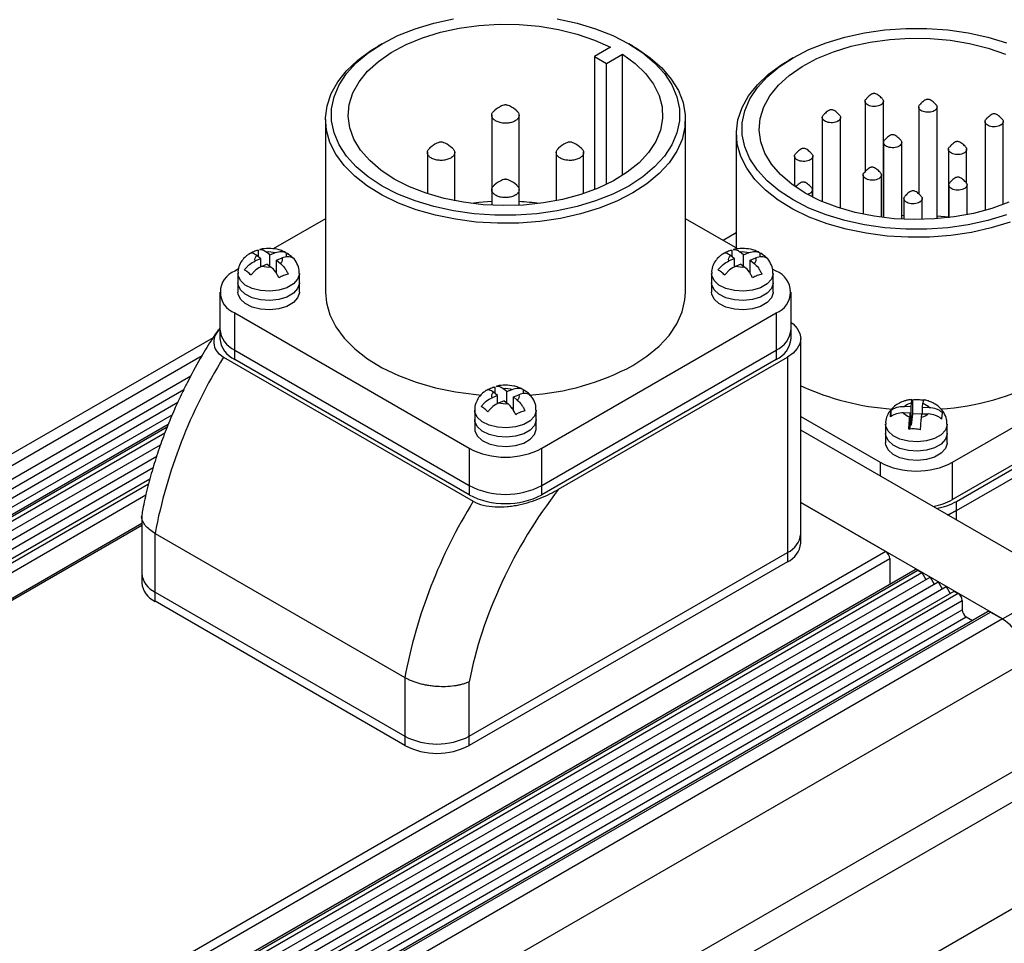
# Model space of a CAD drawing. Header units: millimetres. Extents: x 0 to 1118, y 0 to 864.
# Tile 31 of 33: x 798 to 884, y 675 to 757. Entities that reach past the tile are written whole.
import ezdxf

# ---------------------------------------------------------------- set-up
doc = ezdxf.new("R2010")
doc.units = ezdxf.units.MM
doc.header["$LTSCALE"] = 4

msp = doc.modelspace()

# ---------------------------------------------------------------- linework, layer by layer
for p, q in [((829.803, 754.427), (829.449, 754.223)), ((849.837, 754.114), (848.437, 753.306)), ((851.798, 754.223), (851.444, 754.427)), ((848.437, 753.306), (849.498, 752.694)), ((848.437, 753.306), (848.437, 741.616)), ((849.498, 752.694), (850.897, 753.502)), ((850.897, 742.864), (850.897, 753.502)), ((865.865, 753.199), (865.512, 752.995)), ((849.498, 742.082), (849.498, 752.694)), ((872.196, 749.376), (872.196, 743.197)), ((873.796, 739.165), (873.796, 749.376)), ((876.901, 748.866), (876.901, 741.239)), ((878.501, 739.057), (878.501, 748.866)), ((824.823, 747.775), (824.823, 732.628)), ((839.423, 748.197), (839.423, 741.666)), ((841.823, 741.666), (841.823, 748.197)), ((856.423, 732.628), (856.423, 747.775)), ((868.435, 747.949), (868.435, 740.569)), ((870.035, 739.974), (870.035, 747.949)), ((882.717, 747.592), (882.717, 739.789)), ((884.317, 740.317), (884.317, 747.592)), ((860.886, 746.546), (860.886, 736.483)), ((873.808, 745.757), (873.808, 739.163)), ((875.408, 739.022), (875.408, 745.757)), ((879.504, 745.157), (879.504, 739.156)), ((881.104, 742.154), (881.104, 745.157)), ((833.767, 744.931), (833.767, 741.269)), ((836.167, 740.643), (836.167, 744.931)), ((845.08, 744.931), (845.08, 740.643)), ((847.48, 741.269), (847.48, 744.931)), ((865.999, 744.558), (865.999, 741.914)), ((867.599, 740.959), (867.599, 744.558)), ((872.017, 742.903), (872.017, 739.458)), ((873.617, 739.188), (873.617, 742.903)), ((839.423, 741.666), (839.423, 740.247)), ((841.823, 740.247), (841.823, 741.666)), ((867.563, 740.977), (867.563, 741.601)), ((879.54, 742.035), (879.54, 739.16)), ((881.14, 739.414), (881.14, 742.035)), ((875.599, 740.836), (875.599, 739.013)), ((877.199, 738.994), (877.199, 740.836)), ((824.823, 739.059), (820.237, 736.412)), ((861.011, 736.411), (856.423, 739.059)), ((875.599, 739.341), (875.408, 739.332)), ((879.504, 739.198), (878.501, 739.297)), ((860.886, 737.831), (859.718, 737.157)), ((819.137, 735.553), (818.656, 735.355)), ((819.137, 735.553), (818.794, 735.831)), ((818.935, 735.717), (818.935, 736.314)), ((819.137, 734.835), (819.137, 735.553)), ((819.951, 735.888), (819.608, 736.166)), ((819.951, 735.888), (820.432, 736.086)), ((819.951, 734.895), (819.951, 735.888)), ((820.532, 735.418), (821.013, 735.617)), ((821.376, 736.079), (821.376, 735.701)), ((860.715, 735.553), (860.234, 735.355)), ((860.715, 735.553), (860.372, 735.831)), ((860.512, 735.717), (860.512, 736.314)), ((860.715, 734.835), (860.715, 735.553)), ((861.529, 735.888), (861.186, 736.166)), ((861.529, 735.888), (862.01, 736.086)), ((861.529, 734.895), (861.529, 735.888)), ((862.11, 735.418), (862.591, 735.617)), ((862.953, 736.079), (862.953, 735.701)), ((817.197, 734.657), (816.865, 734.465)), ((819.197, 734.865), (819.137, 734.914)), ((819.718, 735.083), (819.237, 734.885)), ((819.718, 735.083), (820.061, 734.805)), ((820.532, 734.242), (820.532, 735.418)), ((820.532, 735.418), (820.875, 735.141)), ((860.775, 734.865), (860.715, 734.914)), ((861.296, 735.083), (860.815, 734.885)), ((861.296, 735.083), (861.639, 734.805)), ((862.11, 734.242), (862.11, 735.418)), ((862.11, 735.418), (862.453, 735.141)), ((864.382, 734.465), (864.067, 734.647)), ((817.134, 734.261), (817.134, 733.444)), ((820.532, 734.495), (820.394, 734.438)), ((822.534, 733.444), (822.534, 734.261)), ((858.712, 734.261), (858.712, 733.444)), ((862.11, 734.495), (861.972, 734.438)), ((864.112, 733.444), (864.112, 734.261)), ((817.134, 733.444), (817.134, 732.628)), ((822.534, 732.628), (822.534, 733.444)), ((858.712, 733.444), (858.712, 732.628)), ((864.112, 732.628), (864.112, 733.444)), ((815.547, 732.628), (815.547, 729.362)), ((865.7, 729.362), (865.7, 732.628)), ((816.865, 730.791), (837.441, 718.912)), ((816.865, 727.525), (816.865, 730.791)), ((843.805, 718.912), (864.382, 730.791)), ((864.382, 730.791), (864.382, 727.525)), ((879.868, 717.684), (900.445, 729.563)), ((814.953, 728.616), (751.23, 691.83)), ((815.547, 729.362), (815.547, 728.545)), ((865.7, 728.545), (865.7, 729.362)), ((866.544, 711.398), (866.544, 728.545)), ((752.73, 691.681), (813.993, 727.048)), ((815.875, 726.912), (837.795, 714.258)), ((816.865, 727.525), (837.441, 715.646)), ((816.865, 726.708), (816.865, 727.525)), ((843.805, 715.646), (864.382, 727.525)), ((845.29, 715.319), (865.372, 726.912)), ((864.382, 727.525), (864.382, 726.708)), ((865.372, 726.912), (865.372, 709.765)), ((837.441, 714.829), (816.865, 726.708)), ((864.382, 726.708), (843.805, 714.829)), ((900.445, 726.297), (879.868, 714.418)), ((880.221, 714.255), (901.01, 726.256)), ((880.221, 713.438), (901.915, 725.962)), ((813.001, 725.25), (753.791, 691.069)), ((880.221, 713.438), (901.01, 725.439)), ((839.723, 723.716), (839.723, 724.313)), ((754.498, 690.661), (812.394, 724.084)), ((839.926, 723.552), (839.445, 723.354)), ((839.926, 723.552), (839.583, 723.829)), ((839.926, 722.834), (839.926, 723.552)), ((840.74, 723.887), (840.397, 724.165)), ((840.74, 723.887), (841.221, 724.085)), ((840.74, 722.893), (840.74, 723.887)), ((841.321, 723.417), (841.802, 723.615)), ((841.321, 722.241), (841.321, 723.417)), ((841.321, 723.417), (841.664, 723.14)), ((842.164, 724.078), (842.164, 723.7)), ((755.205, 690.253), (811.865, 722.962)), ((839.986, 722.864), (839.926, 722.913)), ((840.507, 723.082), (840.026, 722.884)), ((840.507, 723.082), (840.85, 722.804)), ((876.222, 722.564), (875.632, 722.588)), ((876.222, 722.564), (876.263, 722.905)), ((876.222, 720.931), (876.222, 722.564)), ((876.344, 723.176), (876.344, 721.939)), ((877.219, 722.524), (877.261, 722.864)), ((877.219, 721.946), (877.219, 722.524)), ((877.219, 722.524), (877.809, 722.5)), ((755.912, 689.844), (811.377, 721.863)), ((837.923, 722.26), (837.923, 721.443)), ((841.321, 722.493), (841.183, 722.437)), ((843.323, 721.443), (843.323, 722.26)), ((866.544, 721.702), (873.504, 717.684)), ((874.476, 721.704), (874.476, 722.238)), ((876.152, 721.988), (875.563, 722.012)), ((876.152, 721.988), (876.111, 721.648)), ((876.152, 720.591), (876.152, 721.988)), ((876.344, 721.939), (876.222, 720.931)), ((877.145, 721.907), (876.344, 721.939)), ((877.15, 721.948), (877.109, 721.608)), ((877.15, 721.948), (877.739, 721.925)), ((811.02, 721.01), (756.473, 689.521)), ((756.619, 689.436), (810.927, 720.787)), ((837.923, 721.443), (837.923, 720.627)), ((843.323, 720.627), (843.323, 721.443)), ((873.986, 721.032), (873.986, 720.215)), ((876.222, 720.931), (876.152, 720.934)), ((879.386, 720.215), (879.386, 721.032)), ((756.973, 689.232), (810.731, 720.266)), ((889.767, 707.112), (866.544, 720.518)), ((873.986, 720.215), (873.986, 719.398)), ((879.386, 719.398), (879.386, 720.215)), ((757.68, 688.824), (810.343, 719.226)), ((758.387, 688.416), (810.008, 718.216)), ((837.441, 718.912), (837.441, 715.646)), ((843.805, 715.646), (843.805, 718.912)), ((873.504, 717.684), (873.504, 716.5)), ((879.868, 714.418), (879.868, 717.684)), ((759.094, 688.008), (809.689, 717.215)), ((759.801, 687.599), (809.42, 716.244)), ((809.286, 715.758), (760.155, 687.395)), ((837.441, 715.646), (837.441, 714.829)), ((843.805, 714.829), (843.805, 715.646)), ((760.862, 686.987), (809.063, 714.813)), ((884.252, 703.928), (866.544, 714.15)), ((866.544, 714.15), (873.999, 709.846)), ((880.221, 713.438), (880.221, 714.255)), ((880.221, 712.622), (880.221, 713.438)), ((808.693, 712.319), (762.837, 685.847)), ((762.983, 685.762), (808.693, 712.15)), ((808.693, 712.964), (808.693, 707.928)), ((809.864, 711.439), (831.785, 698.785)), ((809.864, 706.295), (809.864, 711.439)), ((866.544, 710.581), (866.544, 711.398)), ((873.999, 709.846), (797.631, 665.76)), ((837.441, 693.641), (865.372, 709.765)), ((865.372, 709.765), (865.372, 708.948)), ((798.338, 665.352), (874.352, 709.234)), ((865.372, 708.948), (837.441, 692.824)), ((874.352, 709.234), (874.352, 706.954)), ((876.577, 708.238), (800.313, 664.212)), ((800.46, 664.128), (876.827, 708.214)), ((800.813, 663.924), (877.181, 708.01)), ((808.693, 707.928), (808.693, 707.112)), ((876.827, 708.214), (877.181, 708.01)), ((877.181, 708.01), (877.534, 707.397)), ((801.52, 663.515), (877.888, 707.601)), ((802.228, 663.107), (878.595, 707.193)), ((877.888, 707.601), (878.241, 706.989)), ((878.595, 707.193), (878.949, 706.581)), ((884.252, 703.928), (889.767, 707.112)), ((802.935, 662.699), (879.302, 706.785)), ((803.642, 662.291), (880.009, 706.377)), ((880.363, 706.173), (803.995, 662.087)), ((809.864, 706.295), (831.785, 693.641)), ((809.864, 705.479), (809.864, 706.295)), ((879.302, 706.785), (879.656, 706.173)), ((880.009, 706.377), (880.363, 706.173)), ((804.702, 661.678), (880.716, 705.56)), ((831.785, 692.824), (809.864, 705.479)), ((880.716, 705.56), (880.716, 704.744)), ((805.41, 661.27), (880.716, 704.744)), ((882.941, 704.565), (806.677, 660.538)), ((806.824, 660.454), (883.191, 704.54)), ((883.191, 704.54), (884.252, 703.928)), ((806.117, 660.862), (881.07, 704.131)), ((884.252, 703.928), (807.884, 659.841)), ((881.07, 704.131), (881.63, 703.808)), ((811.42, 656.984), (886.373, 700.253)), ((831.785, 698.785), (831.785, 693.641)), ((837.441, 693.641), (837.441, 698.404)), ((831.785, 693.641), (831.785, 692.824)), ((837.441, 692.824), (837.441, 693.641)), ((817.553, 651.526), (886.373, 691.255)), ((887.091, 689.005), (818.78, 649.57)), ((822.822, 642.568), (891.133, 682.003))]:
    msp.add_line(p, q)
at = {"flags": 128}
for points in [[(851.442, 741.937), (850.059, 741.23), (848.539, 740.624), (846.903, 740.129), (845.175, 739.75), (843.381, 739.495), (841.547, 739.367), (839.7, 739.367), (837.866, 739.495), (836.072, 739.75), (834.344, 740.129), (832.708, 740.624), (831.188, 741.23), (829.805, 741.937), (828.58, 742.736), (827.53, 743.614), (826.671, 744.558), (826.016, 745.555), (825.574, 746.591), (825.351, 747.65), (825.351, 748.716), (825.574, 749.775), (826.016, 750.811), (826.671, 751.808), (827.53, 752.752), (828.58, 753.63), (829.805, 754.428), (831.188, 755.136), (832.708, 755.742), (834.344, 756.237), (836.072, 756.616)], [(845.175, 756.616), (846.903, 756.237), (848.539, 755.742), (850.059, 755.136), (851.442, 754.428), (852.667, 753.63), (853.717, 752.752), (854.575, 751.808), (855.231, 750.811), (855.673, 749.775), (855.896, 748.716), (855.896, 747.65), (855.673, 746.591), (855.231, 745.555), (854.575, 744.558), (853.717, 743.614), (852.667, 742.736), (851.442, 741.937)], [(850.897, 753.502), (851.994, 752.697), (852.904, 751.818), (853.61, 750.878), (854.101, 749.894), (854.37, 748.882), (854.412, 747.858), (854.226, 746.84), (853.815, 745.844), (853.186, 744.886), (852.35, 743.983), (851.32, 743.149), (850.113, 742.399), (848.749, 741.744), (847.251, 741.195), (845.643, 740.762), (843.953, 740.452), (842.207, 740.269), (840.436, 740.217), (838.667, 740.297), (836.931, 740.507), (835.256, 740.844), (833.669, 741.302), (832.198, 741.874), (830.865, 742.55), (829.694, 743.319), (828.704, 744.168), (827.91, 745.084), (827.327, 746.051), (826.963, 747.054), (826.825, 748.075), (826.915, 749.097), (827.231, 750.105), (827.769, 751.081), (828.519, 752.009), (829.469, 752.874), (830.604, 753.661), (831.904, 754.358), (833.348, 754.952), (834.912, 755.435), (836.571, 755.798), (838.297, 756.035), (840.061, 756.143), (841.834, 756.119), (843.588, 755.964), (845.292, 755.68), (846.919, 755.272), (848.443, 754.747), (849.837, 754.114)], [(884.601, 739.396), (882.965, 738.9), (881.238, 738.522), (879.444, 738.267), (877.61, 738.138), (875.762, 738.138), (873.928, 738.267), (872.134, 738.522), (870.407, 738.9), (868.771, 739.396), (867.25, 740.002), (865.867, 740.709), (864.642, 741.508), (863.592, 742.385), (862.734, 743.33), (862.079, 744.327), (861.636, 745.363), (861.414, 746.421), (861.414, 747.488), (861.636, 748.547), (862.079, 749.582), (862.734, 750.58), (863.592, 751.524), (864.642, 752.402), (865.867, 753.2), (867.25, 753.908), (868.771, 754.513), (870.407, 755.009), (872.134, 755.387), (873.928, 755.643), (875.762, 755.771), (877.61, 755.771), (879.444, 755.643), (881.238, 755.387), (882.965, 755.009), (884.601, 754.513)], [(884.811, 740.516), (883.313, 739.967), (881.706, 739.534), (880.015, 739.224), (878.27, 739.041), (876.498, 738.989), (874.73, 739.069), (872.994, 739.279), (871.318, 739.615), (869.732, 740.074), (868.26, 740.645), (866.928, 741.322), (865.757, 742.091), (864.766, 742.94), (863.973, 743.856), (863.389, 744.823), (863.025, 745.825), (862.887, 746.846), (862.977, 747.869), (863.294, 748.877), (863.831, 749.853), (864.581, 750.781), (865.532, 751.645), (866.666, 752.433), (867.966, 753.129), (869.41, 753.724), (870.975, 754.207), (872.633, 754.57), (874.359, 754.807), (876.123, 754.915), (877.897, 754.891), (879.65, 754.735), (881.355, 754.452), (882.982, 754.044), (884.505, 753.519)], [(851.796, 741.325), (850.396, 740.608), (848.859, 739.991), (847.206, 739.483), (845.461, 739.092), (843.648, 738.822), (841.793, 738.679), (839.921, 738.663), (838.059, 738.774), (836.233, 739.013), (834.469, 739.374), (832.791, 739.853), (831.223, 740.443), (829.787, 741.137), (828.503, 741.923), (827.389, 742.792), (826.461, 743.73), (825.732, 744.726), (825.212, 745.764), (824.908, 746.83), (824.825, 747.91), (824.964, 748.988), (825.322, 750.048), (825.895, 751.077), (826.675, 752.059), (827.651, 752.982), (828.809, 753.831), (829.449, 754.223)], [(851.798, 754.223), (852.122, 754.03), (853.323, 753.201), (854.345, 752.296), (855.176, 751.328), (855.801, 750.309), (856.214, 749.255), (856.408, 748.18), (856.38, 747.099), (856.131, 746.028), (855.665, 744.982), (854.987, 743.974), (854.107, 743.02), (853.039, 742.133), (851.796, 741.325)], [(884.921, 738.762), (883.269, 738.255), (881.524, 737.863), (879.711, 737.594), (877.855, 737.45), (875.984, 737.434), (874.122, 737.546), (872.296, 737.784), (870.531, 738.146), (868.854, 738.625), (867.286, 739.215), (865.85, 739.909), (864.566, 740.695), (863.452, 741.564), (862.524, 742.502), (861.795, 743.498), (861.275, 744.536), (860.971, 745.602), (860.888, 746.682), (861.026, 747.759), (861.385, 748.82), (861.958, 749.849), (862.738, 750.831), (863.713, 751.754), (864.871, 752.603), (865.512, 752.995)], [(839.423, 740.564), (838.297, 740.48), (837.635, 740.405)], [(822.534, 734.262), (822.533, 734.203), (822.383, 733.746), (822.007, 733.335), (821.438, 733.007), (820.726, 732.79), (819.935, 732.703), (819.136, 732.755), (818.398, 732.941), (817.788, 733.244), (817.36, 733.638), (817.151, 734.086), (817.134, 734.261)], [(864.112, 734.262), (864.11, 734.203), (863.961, 733.746), (863.585, 733.335), (863.016, 733.007), (862.304, 732.79), (861.513, 732.703), (860.714, 732.755), (859.976, 732.941), (859.366, 733.244), (858.938, 733.638), (858.729, 734.086), (858.712, 734.261)], [(822.534, 733.444), (822.533, 733.386), (822.383, 732.93), (822.007, 732.519), (821.438, 732.19), (820.726, 731.973), (819.935, 731.887), (819.136, 731.939), (818.398, 732.125), (817.788, 732.428), (817.36, 732.821), (817.151, 733.27), (817.134, 733.444)], [(822.534, 733.444), (822.533, 733.386), (822.383, 732.93), (822.007, 732.519), (821.438, 732.19), (820.726, 731.973), (819.935, 731.887), (819.136, 731.939), (818.398, 732.125), (817.788, 732.428), (817.36, 732.821), (817.151, 733.27), (817.134, 733.444)], [(864.112, 733.444), (864.11, 733.386), (863.961, 732.93), (863.585, 732.519), (863.016, 732.19), (862.304, 731.973), (861.513, 731.887), (860.714, 731.939), (859.976, 732.125), (859.366, 732.428), (858.938, 732.821), (858.729, 733.27), (858.712, 733.444)], [(864.112, 733.444), (864.11, 733.386), (863.961, 732.93), (863.585, 732.519), (863.016, 732.19), (862.304, 731.973), (861.513, 731.887), (860.714, 731.939), (859.976, 732.125), (859.366, 732.428), (858.938, 732.821), (858.729, 733.27), (858.712, 733.444)], [(822.534, 732.628), (822.533, 732.57), (822.383, 732.113), (822.007, 731.702), (821.438, 731.374), (820.726, 731.157), (819.935, 731.07), (819.136, 731.122), (818.398, 731.308), (817.788, 731.611), (817.36, 732.005), (817.151, 732.453), (817.134, 732.628)], [(824.823, 732.628), (824.908, 731.683), (825.212, 730.617), (825.732, 729.579), (826.461, 728.584), (827.389, 727.645), (828.503, 726.776), (829.787, 725.99), (831.223, 725.297), (832.791, 724.706), (834.469, 724.227), (836.233, 723.866), (838.059, 723.628), (838.506, 723.589)], [(851.796, 726.178), (853.039, 726.986), (854.107, 727.874), (854.987, 728.828), (855.665, 729.835), (856.131, 730.882), (856.38, 731.953), (856.423, 732.628)], [(864.112, 732.628), (864.11, 732.57), (863.961, 732.113), (863.585, 731.702), (863.016, 731.374), (862.304, 731.157), (861.513, 731.07), (860.714, 731.122), (859.976, 731.308), (859.366, 731.611), (858.938, 732.005), (858.729, 732.453), (858.712, 732.628)], [(865.7, 729.963), (865.87, 729.828), (866.239, 729.429), (866.467, 728.996), (866.544, 728.545), (866.467, 728.095), (866.239, 727.661), (865.87, 727.262), (865.372, 726.912)], [(843.323, 722.261), (843.322, 722.201), (843.172, 721.745), (842.796, 721.334), (842.227, 721.006), (841.515, 720.789), (840.724, 720.702), (839.925, 720.754), (839.187, 720.94), (838.577, 721.243), (838.149, 721.636), (837.94, 722.085), (837.923, 722.259)], [(843.323, 721.443), (843.322, 721.385), (843.172, 720.928), (842.796, 720.518), (842.227, 720.189), (841.515, 719.972), (840.724, 719.886), (839.925, 719.938), (839.187, 720.123), (838.577, 720.426), (838.149, 720.82), (837.94, 721.269), (837.923, 721.443)], [(843.323, 721.443), (843.322, 721.385), (843.172, 720.928), (842.796, 720.518), (842.227, 720.189), (841.515, 719.972), (840.724, 719.886), (839.925, 719.938), (839.187, 720.123), (838.577, 720.426), (838.149, 720.82), (837.94, 721.269), (837.923, 721.443)], [(879.386, 721.033), (879.384, 720.973), (879.234, 720.517), (878.858, 720.106), (878.289, 719.777), (877.578, 719.56), (876.787, 719.474), (875.987, 719.526), (875.249, 719.712), (874.639, 720.015), (874.211, 720.408), (874.003, 720.857), (873.986, 721.031)], [(837.923, 720.627), (837.94, 720.452), (838.149, 720.003), (838.577, 719.61), (839.187, 719.307), (839.925, 719.121), (840.724, 719.069), (841.515, 719.155), (842.227, 719.373), (842.796, 719.701), (843.172, 720.112), (843.322, 720.568), (843.323, 720.627)], [(879.386, 720.215), (879.384, 720.157), (879.234, 719.7), (878.858, 719.289), (878.289, 718.961), (877.578, 718.744), (876.787, 718.657), (875.987, 718.709), (875.249, 718.895), (874.639, 719.198), (874.211, 719.592), (874.003, 720.04), (873.986, 720.215)], [(879.386, 720.215), (879.384, 720.157), (879.234, 719.7), (878.858, 719.289), (878.289, 718.961), (877.578, 718.744), (876.787, 718.657), (875.987, 718.709), (875.249, 718.895), (874.639, 719.198), (874.211, 719.592), (874.003, 720.04), (873.986, 720.215)], [(879.386, 719.398), (879.384, 719.34), (879.234, 718.884), (878.858, 718.473), (878.289, 718.144), (877.578, 717.927), (876.787, 717.841), (875.987, 717.893), (875.249, 718.079), (874.639, 718.382), (874.211, 718.775), (874.003, 719.224), (873.986, 719.398)], [(879.435, 713.076), (879.539, 713.115), (880.221, 713.438)], [(880.221, 713.438), (879.539, 713.115), (879.435, 713.076)]]:
    msp.add_lwpolyline(points, dxfattribs=at)
for centre, radius, start, end in [((840.656, 717.271), 23.323, 82.71829, 87.12978), ((817.562, 732.628), 1.965, 110.78342, 249.21658), ((863.685, 732.628), 1.965, 290.78342, 69.21658), ((817.799, 729.586), 2.263, 185.6948, 245.62534), ((863.448, 729.586), 2.263, 294.37466, 354.3052), ((817.799, 728.77), 2.263, 185.6948, 245.62534), ((863.448, 728.77), 2.263, 294.37466, 354.3052), ((854.702, 702.926), 45.639, 148.29364, 169.24926), ((841.389, 745.438), 21.891, 273.44793, 298.38305), ((876.073, 745.032), 22.721, 245.2036, 266.20283), ((877.457, 744.197), 21.877, 273.54548, 298.38702), ((840.623, 725.053), 6.917, 242.60967, 297.39033), ((876.686, 723.825), 6.917, 242.60967, 297.39033), ((840.623, 721.787), 6.917, 242.60967, 297.39033), ((840.623, 720.971), 6.917, 242.60967, 297.39033), ((876.622, 690.272), 45.639, 148.29364, 169.24926), ((877.072, 719.48), 5.783, 281.10052, 298.90641), ((877.415, 719.342), 5.811, 280.52369, 298.87948), ((864.542, 711.597), 2.012, 294.37466, 354.3052), ((864.542, 710.781), 2.012, 294.37466, 354.3052), ((873.585, 709.199), 0.768, 2.60548, 57.39452), ((810.695, 708.128), 2.012, 185.6948, 245.62534), ((876.681, 708.009), 0.251, 54.38242, 114.30712), ((810.695, 707.311), 2.012, 185.6948, 245.62534), ((879.949, 705.525), 0.768, 2.60548, 57.39452), ((881.484, 704.779), 0.768, 182.60548, 237.39452), ((883.045, 704.335), 0.251, 54.38242, 114.30712), ((881.768, 700.044), 4.61, 2.60548, 57.39452), ((834.613, 699.1), 6.148, 242.60967, 297.39033), ((834.613, 698.283), 6.148, 242.60967, 297.39033)]:
    msp.add_arc(centre, radius, start, end)
for points, knots in [([(873.676, 749.607), (873.703, 749.583), (873.778, 749.515), (873.809, 749.379), (873.769, 749.224), (873.665, 749.115), (873.527, 749.025), (873.356, 748.954), (873.098, 748.909), (872.824, 748.916), (872.57, 748.975), (872.364, 749.079), (872.229, 749.216), (872.183, 749.371), (872.211, 749.508), (872.286, 749.578), (872.313, 749.603)], [0, 0, 0, 0, 0.044307, 0.124706, 0.205105, 0.285504, 0.314052, 0.391141, 0.47154, 0.551938, 0.632337, 0.712735, 0.793133, 0.873532, 0.953931, 1, 1, 1, 1]), ([(873.68, 749.611), (873.584, 749.708), (873.441, 749.854), (873.233, 749.995), (873.103, 750.044), (873.006, 750.059), (872.909, 750.051), (872.775, 750.009), (872.556, 749.865), (872.409, 749.712), (872.309, 749.607)], [0, 0, 0, 0, 0.25922, 0.387208, 0.442361, 0.493441, 0.544038, 0.598176, 0.725702, 1, 1, 1, 1]), ([(878.384, 749.101), (878.289, 749.199), (878.145, 749.344), (877.938, 749.485), (877.807, 749.535), (877.711, 749.549), (877.614, 749.541), (877.48, 749.499), (877.261, 749.355), (877.114, 749.202), (877.013, 749.097)], [0, 0, 0, 0, 0.25922, 0.387208, 0.442361, 0.493441, 0.544038, 0.598176, 0.725702, 1, 1, 1, 1]), ([(841.579, 748.556), (841.647, 748.495), (841.787, 748.368), (841.845, 748.137), (841.776, 747.905), (841.62, 747.745), (841.412, 747.611), (841.153, 747.505), (840.759, 747.44), (840.349, 747.454), (839.97, 747.545), (839.664, 747.704), (839.467, 747.912), (839.402, 748.145), (839.462, 748.371), (839.6, 748.493), (839.663, 748.549)], [0, 0, 0, 0, 0.070617, 0.146947, 0.223277, 0.299606, 0.323527, 0.399857, 0.476187, 0.552516, 0.628846, 0.705175, 0.781505, 0.857835, 0.934164, 1, 1, 1, 1]), ([(841.619, 748.529), (841.422, 748.688), (841.172, 748.889), (840.816, 749.031), (840.691, 749.052), (840.621, 749.056), (840.55, 749.053), (840.421, 749.032), (840.067, 748.89), (839.82, 748.687), (839.626, 748.527)], [0, 0, 0, 0, 0.35522, 0.448514, 0.478993, 0.501278, 0.52507, 0.556749, 0.650792, 1, 1, 1, 1]), ([(869.919, 748.184), (869.823, 748.282), (869.68, 748.427), (869.472, 748.568), (869.341, 748.618), (869.245, 748.632), (869.148, 748.624), (869.014, 748.582), (868.795, 748.438), (868.648, 748.285), (868.547, 748.18)], [0, 0, 0, 0, 0.25922, 0.387208, 0.442361, 0.493441, 0.544038, 0.598176, 0.725702, 1, 1, 1, 1]), ([(878.38, 749.097), (878.407, 749.073), (878.482, 749.005), (878.514, 748.87), (878.473, 748.714), (878.369, 748.605), (878.232, 748.515), (878.06, 748.444), (877.802, 748.399), (877.529, 748.406), (877.274, 748.465), (877.069, 748.569), (876.933, 748.707), (876.888, 748.861), (876.916, 748.998), (876.99, 749.068), (877.017, 749.093)], [0, 0, 0, 0, 0.044307, 0.124706, 0.205105, 0.285504, 0.314052, 0.391141, 0.47154, 0.551938, 0.632337, 0.712735, 0.793133, 0.873532, 0.953931, 1, 1, 1, 1]), ([(869.915, 748.18), (869.941, 748.156), (870.016, 748.088), (870.048, 747.953), (870.007, 747.797), (869.904, 747.688), (869.766, 747.598), (869.595, 747.527), (869.336, 747.482), (869.063, 747.489), (868.809, 747.548), (868.603, 747.652), (868.467, 747.79), (868.422, 747.944), (868.45, 748.081), (868.524, 748.151), (868.551, 748.176)], [0, 0, 0, 0, 0.044307, 0.124706, 0.205105, 0.285504, 0.314052, 0.391141, 0.47154, 0.551938, 0.632337, 0.712735, 0.793133, 0.873532, 0.953931, 1, 1, 1, 1]), ([(884.197, 747.823), (884.224, 747.798), (884.299, 747.73), (884.33, 747.595), (884.29, 747.44), (884.186, 747.33), (884.049, 747.241), (883.877, 747.169), (883.619, 747.125), (883.345, 747.131), (883.091, 747.19), (882.885, 747.294), (882.75, 747.432), (882.704, 747.587), (882.733, 747.723), (882.807, 747.793), (882.834, 747.819)], [0, 0, 0, 0, 0.044307, 0.124706, 0.205105, 0.285504, 0.314052, 0.391141, 0.47154, 0.551938, 0.632337, 0.712735, 0.793133, 0.873532, 0.953931, 1, 1, 1, 1]), ([(884.201, 747.827), (884.105, 747.924), (883.962, 748.069), (883.754, 748.211), (883.624, 748.26), (883.528, 748.275), (883.431, 748.267), (883.297, 748.224), (883.078, 748.08), (882.93, 747.927), (882.83, 747.823)], [0, 0, 0, 0, 0.25922, 0.387208, 0.442361, 0.493441, 0.544038, 0.598176, 0.725702, 1, 1, 1, 1]), ([(875.288, 745.988), (875.315, 745.964), (875.39, 745.896), (875.421, 745.761), (875.381, 745.605), (875.277, 745.496), (875.139, 745.406), (874.968, 745.335), (874.71, 745.29), (874.436, 745.297), (874.182, 745.356), (873.976, 745.46), (873.841, 745.598), (873.795, 745.752), (873.823, 745.889), (873.898, 745.959), (873.925, 745.984)], [0, 0, 0, 0, 0.044307, 0.124706, 0.205105, 0.285504, 0.314052, 0.391141, 0.47154, 0.551938, 0.632337, 0.712735, 0.793133, 0.873532, 0.953931, 1, 1, 1, 1]), ([(875.292, 745.992), (875.196, 746.09), (875.053, 746.235), (874.845, 746.376), (874.714, 746.426), (874.618, 746.44), (874.521, 746.432), (874.387, 746.39), (874.168, 746.246), (874.021, 746.093), (873.921, 745.988)], [0, 0, 0, 0, 0.25922, 0.387208, 0.442361, 0.493441, 0.544038, 0.598176, 0.725702, 1, 1, 1, 1]), ([(880.988, 745.393), (880.892, 745.49), (880.749, 745.635), (880.541, 745.776), (880.41, 745.826), (880.314, 745.841), (880.217, 745.833), (880.083, 745.79), (879.864, 745.646), (879.717, 745.493), (879.616, 745.389)], [0, 0, 0, 0, 0.2592204, 0.3872079, 0.4423613, 0.4934414, 0.5440379, 0.5981761, 0.7257023, 1, 1, 1, 1]), ([(835.922, 745.291), (835.99, 745.23), (836.13, 745.103), (836.188, 744.872), (836.119, 744.639), (835.963, 744.479), (835.755, 744.346), (835.496, 744.24), (835.102, 744.174), (834.692, 744.188), (834.313, 744.279), (834.008, 744.438), (833.81, 744.646), (833.745, 744.879), (833.805, 745.105), (833.943, 745.227), (834.006, 745.284)], [0, 0, 0, 0, 0.070617, 0.146947, 0.223277, 0.299606, 0.323527, 0.399857, 0.476187, 0.552516, 0.628846, 0.705175, 0.781505, 0.857835, 0.934164, 1, 1, 1, 1]), ([(835.962, 745.264), (835.765, 745.423), (835.515, 745.624), (835.159, 745.765), (835.034, 745.786), (834.964, 745.79), (834.893, 745.787), (834.764, 745.766), (834.41, 745.624), (834.163, 745.421), (833.969, 745.262)], [0, 0, 0, 0, 0.35522, 0.448514, 0.478993, 0.501278, 0.52507, 0.556749, 0.650792, 1, 1, 1, 1]), ([(847.236, 745.291), (847.303, 745.23), (847.444, 745.103), (847.502, 744.872), (847.433, 744.639), (847.277, 744.479), (847.069, 744.346), (846.81, 744.24), (846.415, 744.174), (846.005, 744.188), (845.626, 744.279), (845.321, 744.438), (845.124, 744.646), (845.059, 744.879), (845.119, 745.105), (845.256, 745.227), (845.32, 745.284)], [0, 0, 0, 0, 0.070617, 0.146947, 0.223277, 0.299606, 0.323527, 0.399857, 0.476187, 0.552516, 0.628846, 0.705175, 0.781505, 0.857835, 0.934164, 1, 1, 1, 1]), ([(847.276, 745.264), (847.078, 745.423), (846.829, 745.624), (846.473, 745.765), (846.348, 745.786), (846.277, 745.79), (846.207, 745.787), (846.078, 745.766), (845.723, 745.624), (845.477, 745.421), (845.282, 745.262)], [0, 0, 0, 0, 0.3552196, 0.4485136, 0.4789929, 0.5012784, 0.5250704, 0.5567487, 0.6507918, 1, 1, 1, 1]), ([(867.483, 744.793), (867.387, 744.89), (867.244, 745.035), (867.036, 745.177), (866.905, 745.226), (866.809, 745.241), (866.712, 745.233), (866.578, 745.19), (866.359, 745.047), (866.212, 744.893), (866.112, 744.789)], [0, 0, 0, 0, 0.25922, 0.387208, 0.442361, 0.493441, 0.544038, 0.598176, 0.725702, 1, 1, 1, 1]), ([(880.984, 745.388), (881.01, 745.364), (881.085, 745.296), (881.117, 745.161), (881.076, 745.006), (880.973, 744.896), (880.835, 744.807), (880.664, 744.735), (880.405, 744.691), (880.132, 744.697), (879.878, 744.756), (879.672, 744.86), (879.536, 744.998), (879.491, 745.153), (879.519, 745.289), (879.593, 745.359), (879.62, 745.385)], [0, 0, 0, 0, 0.0443075, 0.124706, 0.2051048, 0.2855036, 0.3140521, 0.3911407, 0.4715395, 0.5519381, 0.6323365, 0.7127347, 0.7931334, 0.8735319, 0.9539308, 1, 1, 1, 1]), ([(867.479, 744.789), (867.506, 744.764), (867.581, 744.696), (867.612, 744.561), (867.572, 744.406), (867.468, 744.297), (867.33, 744.207), (867.159, 744.136), (866.901, 744.091), (866.627, 744.098), (866.373, 744.156), (866.167, 744.261), (866.032, 744.398), (865.986, 744.553), (866.014, 744.69), (866.088, 744.759), (866.115, 744.785)], [0, 0, 0, 0, 0.0443075, 0.124706, 0.2051048, 0.2855036, 0.3140521, 0.3911407, 0.4715395, 0.5519381, 0.6323365, 0.7127347, 0.7931334, 0.8735319, 0.9539308, 1, 1, 1, 1]), ([(873.501, 743.139), (873.405, 743.236), (873.262, 743.381), (873.054, 743.522), (872.923, 743.572), (872.827, 743.587), (872.73, 743.579), (872.596, 743.536), (872.377, 743.392), (872.23, 743.239), (872.13, 743.135)], [0, 0, 0, 0, 0.25922, 0.387208, 0.442361, 0.493441, 0.544038, 0.598176, 0.725702, 1, 1, 1, 1]), ([(841.619, 741.998), (841.422, 742.157), (841.172, 742.358), (840.816, 742.5), (840.691, 742.521), (840.621, 742.525), (840.55, 742.521), (840.421, 742.5), (840.067, 742.359), (839.82, 742.156), (839.626, 741.996)], [0, 0, 0, 0, 0.35522, 0.448514, 0.478993, 0.501278, 0.52507, 0.556749, 0.650792, 1, 1, 1, 1]), ([(873.497, 743.134), (873.524, 743.11), (873.599, 743.042), (873.63, 742.907), (873.59, 742.752), (873.486, 742.642), (873.348, 742.553), (873.177, 742.481), (872.919, 742.436), (872.645, 742.443), (872.391, 742.502), (872.185, 742.606), (872.05, 742.744), (872.004, 742.899), (872.032, 743.035), (872.106, 743.105), (872.133, 743.131)], [0, 0, 0, 0, 0.044307, 0.124706, 0.205105, 0.285504, 0.314052, 0.391141, 0.47154, 0.551938, 0.632337, 0.712735, 0.793133, 0.873532, 0.953931, 1, 1, 1, 1]), ([(881.023, 742.27), (880.928, 742.367), (880.784, 742.513), (880.577, 742.654), (880.446, 742.703), (880.35, 742.718), (880.253, 742.71), (880.119, 742.667), (879.9, 742.524), (879.753, 742.371), (879.652, 742.266)], [0, 0, 0, 0, 0.25922, 0.387208, 0.442361, 0.493441, 0.544038, 0.598176, 0.725702, 1, 1, 1, 1]), ([(841.579, 742.025), (841.647, 741.964), (841.787, 741.837), (841.845, 741.606), (841.776, 741.373), (841.62, 741.214), (841.412, 741.08), (841.153, 740.974), (840.759, 740.909), (840.349, 740.922), (839.97, 741.014), (839.664, 741.172), (839.467, 741.38), (839.402, 741.614), (839.462, 741.84), (839.6, 741.962), (839.663, 742.018)], [0, 0, 0, 0, 0.070617, 0.146947, 0.223277, 0.299606, 0.323527, 0.399857, 0.476187, 0.552516, 0.628846, 0.705175, 0.781505, 0.857835, 0.934164, 1, 1, 1, 1]), ([(867.447, 741.836), (867.351, 741.933), (867.208, 742.078), (867, 742.22), (866.87, 742.269), (866.774, 742.284), (866.677, 742.276), (866.543, 742.233), (866.324, 742.089), (866.176, 741.936), (866.076, 741.832)], [0, 0, 0, 0, 0.2592204, 0.3872079, 0.4423613, 0.4934414, 0.5440379, 0.5981761, 0.7257023, 1, 1, 1, 1]), ([(867.443, 741.832), (867.47, 741.807), (867.545, 741.739), (867.576, 741.604), (867.536, 741.449), (867.431, 741.34), (867.313, 741.26), (867.235, 741.232), (867.185, 741.214)], [0, 0, 0, 0, 0.120614, 0.339474, 0.558335, 0.777196, 0.854911, 1, 1, 1, 1]), ([(877.083, 741.071), (876.987, 741.168), (876.844, 741.313), (876.636, 741.454), (876.506, 741.504), (876.409, 741.519), (876.312, 741.511), (876.178, 741.468), (875.959, 741.324), (875.812, 741.171), (875.712, 741.067)], [0, 0, 0, 0, 0.25922, 0.387208, 0.442361, 0.493441, 0.544038, 0.598176, 0.725702, 1, 1, 1, 1]), ([(881.019, 742.266), (881.046, 742.242), (881.121, 742.173), (881.153, 742.038), (881.112, 741.883), (881.008, 741.774), (880.871, 741.684), (880.699, 741.613), (880.441, 741.568), (880.168, 741.575), (879.913, 741.634), (879.708, 741.738), (879.572, 741.875), (879.527, 742.03), (879.555, 742.167), (879.629, 742.237), (879.656, 742.262)], [0, 0, 0, 0, 0.044307, 0.124706, 0.205105, 0.285504, 0.314052, 0.391141, 0.47154, 0.551938, 0.632337, 0.712735, 0.793133, 0.873532, 0.953931, 1, 1, 1, 1]), ([(877.079, 741.066), (877.106, 741.042), (877.181, 740.974), (877.212, 740.839), (877.172, 740.684), (877.068, 740.574), (876.93, 740.485), (876.759, 740.413), (876.501, 740.369), (876.227, 740.375), (875.973, 740.434), (875.767, 740.538), (875.632, 740.676), (875.586, 740.831), (875.614, 740.967), (875.689, 741.037), (875.716, 741.063)], [0, 0, 0, 0, 0.0443075, 0.124706, 0.2051048, 0.2855036, 0.3140521, 0.3911407, 0.4715395, 0.5519381, 0.6323365, 0.7127347, 0.7931334, 0.8735319, 0.9539308, 1, 1, 1, 1]), ([(819.834, 736.454), (819.581, 736.445), (819.315, 736.436), (819.066, 736.368), (819.055, 736.365)], [0, 0, 0, 0, 0.955345, 1, 1, 1, 1]), ([(819.06, 736.345), (819.097, 736.358), (819.21, 736.399), (819.409, 736.313), (819.558, 736.203), (819.608, 736.166)], [0, 0, 0, 0, 0.239685, 0.744418, 1, 1, 1, 1]), ([(821.308, 736.112), (821.196, 736.166), (820.96, 736.279), (820.468, 736.416), (820.08, 736.439), (819.834, 736.454)], [0, 0, 0, 0, 0.248624, 0.526442, 1, 1, 1, 1]), ([(861.412, 736.454), (861.159, 736.445), (860.893, 736.436), (860.644, 736.368), (860.633, 736.365)], [0, 0, 0, 0, 0.9553446, 1, 1, 1, 1]), ([(860.638, 736.345), (860.674, 736.358), (860.788, 736.399), (860.986, 736.313), (861.136, 736.203), (861.186, 736.166)], [0, 0, 0, 0, 0.239685, 0.744418, 1, 1, 1, 1]), ([(862.886, 736.112), (862.774, 736.166), (862.538, 736.279), (862.046, 736.416), (861.657, 736.439), (861.412, 736.454)], [0, 0, 0, 0, 0.248624, 0.526442, 1, 1, 1, 1]), ([(818.136, 735.975), (818.067, 735.933), (817.846, 735.8), (817.537, 735.476), (817.262, 735.002), (817.124, 734.572), (817.149, 734.321), (817.155, 734.261)], [0, 0, 0, 0, 0.116852, 0.372896, 0.637891, 0.91312, 1, 1, 1, 1]), ([(818.121, 735.979), (818.255, 736.066), (818.39, 736.136), (818.662, 736.249), (818.8, 736.291), (818.935, 736.314)], [0, 0, 0, 0, 0.5, 0.5, 1, 1, 1, 1]), ([(818.794, 735.831), (818.668, 735.933), (818.543, 736.001), (818.37, 736.04), (818.314, 736.043), (818.211, 736.027), (818.164, 736.009), (818.121, 735.979)], [0, 0, 0, 0, 0.5, 0.5, 0.75, 0.75, 1, 1, 1, 1]), ([(820.432, 736.086), (820.609, 736.159), (820.784, 736.199), (821.026, 736.198), (821.104, 736.188), (821.249, 736.148), (821.315, 736.118), (821.376, 736.079)], [0, 0, 0, 0, 0.5, 0.5, 0.75, 0.75, 1, 1, 1, 1]), ([(821.956, 735.609), (821.896, 735.648), (821.829, 735.678), (821.686, 735.718), (821.607, 735.728), (821.365, 735.729), (821.19, 735.689), (821.013, 735.617)], [0, 0, 0, 0, 0.25, 0.25, 0.5, 0.5, 1, 1, 1, 1]), ([(821.376, 736.079), (821.471, 736.033), (821.568, 735.969), (821.764, 735.811), (821.861, 735.718), (821.956, 735.609)], [0, 0, 0, 0, 0.5, 0.5, 1, 1, 1, 1]), ([(822.514, 734.261), (822.513, 734.403), (822.51, 734.765), (822.268, 735.287), (821.911, 735.732), (821.616, 735.921), (821.49, 736.001)], [0, 0, 0, 0, 0.198557, 0.506662, 0.789523, 1, 1, 1, 1]), ([(859.714, 735.975), (859.645, 735.933), (859.423, 735.8), (859.115, 735.476), (858.839, 735.002), (858.702, 734.572), (858.727, 734.321), (858.733, 734.261)], [0, 0, 0, 0, 0.116852, 0.372896, 0.637891, 0.91312, 1, 1, 1, 1]), ([(859.698, 735.979), (859.833, 736.066), (859.968, 736.136), (860.24, 736.249), (860.378, 736.291), (860.512, 736.314)], [0, 0, 0, 0, 0.5, 0.5, 1, 1, 1, 1]), ([(860.372, 735.831), (860.246, 735.933), (860.12, 736.001), (859.948, 736.04), (859.892, 736.043), (859.789, 736.027), (859.742, 736.009), (859.698, 735.979)], [0, 0, 0, 0, 0.5, 0.5, 0.75, 0.75, 1, 1, 1, 1]), ([(862.01, 736.086), (862.186, 736.159), (862.362, 736.199), (862.604, 736.198), (862.682, 736.188), (862.826, 736.148), (862.893, 736.118), (862.953, 736.079)], [0, 0, 0, 0, 0.5, 0.5, 0.75, 0.75, 1, 1, 1, 1]), ([(863.534, 735.609), (863.474, 735.648), (863.407, 735.678), (863.264, 735.718), (863.185, 735.728), (862.943, 735.729), (862.767, 735.689), (862.591, 735.617)], [0, 0, 0, 0, 0.25, 0.25, 0.5, 0.5, 1, 1, 1, 1]), ([(862.953, 736.079), (863.049, 736.033), (863.146, 735.969), (863.342, 735.811), (863.439, 735.718), (863.534, 735.609)], [0, 0, 0, 0, 0.5, 0.5, 1, 1, 1, 1]), ([(864.092, 734.261), (864.091, 734.403), (864.088, 734.765), (863.846, 735.287), (863.489, 735.732), (863.194, 735.921), (863.068, 736.001)], [0, 0, 0, 0, 0.198557, 0.506662, 0.789523, 1, 1, 1, 1]), ([(817.713, 734.57), (817.773, 734.659), (817.84, 734.744), (817.983, 734.902), (818.062, 734.977), (818.304, 735.177), (818.479, 735.282), (818.656, 735.355)], [0, 0, 0, 0, 0.25, 0.25, 0.5, 0.5, 1, 1, 1, 1]), ([(819.237, 734.885), (819.06, 734.812), (818.885, 734.707), (818.643, 734.507), (818.565, 734.433), (818.42, 734.274), (818.354, 734.189), (818.293, 734.1)], [0, 0, 0, 0, 0.5, 0.5, 0.75, 0.75, 1, 1, 1, 1]), ([(820.734, 733.864), (820.691, 733.964), (820.644, 734.059), (820.541, 734.241), (820.485, 734.329), (820.312, 734.57), (820.187, 734.703), (820.061, 734.805)], [0, 0, 0, 0, 0.25, 0.25, 0.5, 0.5, 1, 1, 1, 1]), ([(820.875, 735.141), (821.001, 735.039), (821.126, 734.905), (821.299, 734.665), (821.355, 734.577), (821.458, 734.395), (821.505, 734.299), (821.548, 734.2)], [0, 0, 0, 0, 0.5, 0.5, 0.75, 0.75, 1, 1, 1, 1]), ([(859.29, 734.57), (859.351, 734.659), (859.417, 734.744), (859.561, 734.902), (859.639, 734.977), (859.882, 735.177), (860.057, 735.282), (860.234, 735.355)], [0, 0, 0, 0, 0.25, 0.25, 0.5, 0.5, 1, 1, 1, 1]), ([(860.815, 734.885), (860.638, 734.812), (860.463, 734.707), (860.221, 734.507), (860.143, 734.433), (859.998, 734.274), (859.932, 734.189), (859.871, 734.1)], [0, 0, 0, 0, 0.5, 0.5, 0.75, 0.75, 1, 1, 1, 1]), ([(862.312, 733.864), (862.269, 733.964), (862.222, 734.059), (862.119, 734.241), (862.063, 734.329), (861.89, 734.57), (861.765, 734.703), (861.639, 734.805)], [0, 0, 0, 0, 0.25, 0.25, 0.5, 0.5, 1, 1, 1, 1]), ([(862.453, 735.141), (862.579, 735.039), (862.704, 734.905), (862.877, 734.665), (862.933, 734.577), (863.036, 734.395), (863.083, 734.299), (863.126, 734.2)], [0, 0, 0, 0, 0.5, 0.5, 0.75, 0.75, 1, 1, 1, 1]), ([(818.293, 734.1), (818.198, 734.209), (818.101, 734.302), (817.905, 734.46), (817.808, 734.524), (817.713, 734.57)], [0, 0, 0, 0, 0.5, 0.5, 1, 1, 1, 1]), ([(821.548, 734.2), (821.414, 734.176), (821.279, 734.135), (821.007, 734.023), (820.869, 733.951), (820.734, 733.864)], [0, 0, 0, 0, 0.5, 0.5, 1, 1, 1, 1]), ([(859.871, 734.1), (859.776, 734.209), (859.679, 734.302), (859.483, 734.46), (859.386, 734.524), (859.29, 734.57)], [0, 0, 0, 0, 0.5, 0.5, 1, 1, 1, 1]), ([(863.126, 734.2), (862.992, 734.176), (862.857, 734.135), (862.584, 734.023), (862.447, 733.951), (862.312, 733.864)], [0, 0, 0, 0, 0.5, 0.5, 1, 1, 1, 1]), ([(815.547, 729.445), (815.382, 729.225), (815.03, 728.752), (814.968, 728.023), (815.243, 727.363), (815.671, 727.058), (815.875, 726.912)], [0, 0, 0, 0, 0.26507, 0.567914, 0.794611, 1, 1, 1, 1]), ([(815.415, 729.325), (815.201, 729.002), (814.652, 728.173), (814.145, 727.313), (813.836, 726.788)], [0, 0, 0, 0, 0.389795, 1, 1, 1, 1]), ([(813.836, 726.788), (813.442, 726.083), (812.888, 725.09), (812.144, 723.587), (811.543, 722.288), (810.89, 720.726), (810.274, 719.076), (809.709, 717.344), (809.221, 715.562), (808.888, 714.157), (808.755, 713.356), (808.721, 713.155)], [0, 0, 0, 0, 0.161032, 0.22666, 0.335382, 0.448017, 0.568583, 0.694091, 0.823367, 0.955495, 1, 1, 1, 1]), ([(838.909, 723.978), (839.044, 724.065), (839.179, 724.135), (839.451, 724.247), (839.589, 724.29), (839.723, 724.313)], [0, 0, 0, 0, 0.5, 0.5, 1, 1, 1, 1]), ([(840.623, 724.452), (840.37, 724.444), (840.104, 724.434), (839.855, 724.367), (839.844, 724.364)], [0, 0, 0, 0, 0.955345, 1, 1, 1, 1]), ([(839.849, 724.344), (839.885, 724.357), (839.999, 724.397), (840.197, 724.312), (840.347, 724.202), (840.397, 724.165)], [0, 0, 0, 0, 0.239685, 0.744418, 1, 1, 1, 1]), ([(842.097, 724.111), (841.985, 724.165), (841.749, 724.278), (841.257, 724.414), (840.868, 724.438), (840.623, 724.452)], [0, 0, 0, 0, 0.248624, 0.526442, 1, 1, 1, 1]), ([(838.925, 723.973), (838.856, 723.932), (838.634, 723.798), (838.326, 723.475), (838.051, 723.001), (837.913, 722.571), (837.938, 722.32), (837.944, 722.26)], [0, 0, 0, 0, 0.116852, 0.372896, 0.637891, 0.91312, 1, 1, 1, 1]), ([(839.583, 723.829), (839.457, 723.931), (839.331, 724), (839.159, 724.039), (839.103, 724.042), (839, 724.026), (838.953, 724.007), (838.909, 723.978)], [0, 0, 0, 0, 0.5, 0.5, 0.75, 0.75, 1, 1, 1, 1]), ([(841.221, 724.085), (841.398, 724.158), (841.573, 724.197), (841.815, 724.197), (841.893, 724.187), (842.037, 724.147), (842.104, 724.117), (842.164, 724.078)], [0, 0, 0, 0, 0.5, 0.5, 0.75, 0.75, 1, 1, 1, 1]), ([(842.745, 723.608), (842.685, 723.647), (842.618, 723.677), (842.475, 723.717), (842.396, 723.727), (842.154, 723.728), (841.978, 723.688), (841.802, 723.615)], [0, 0, 0, 0, 0.25, 0.25, 0.5, 0.5, 1, 1, 1, 1]), ([(842.164, 724.078), (842.26, 724.032), (842.357, 723.968), (842.553, 723.81), (842.65, 723.717), (842.745, 723.608)], [0, 0, 0, 0, 0.5, 0.5, 1, 1, 1, 1]), ([(843.303, 722.26), (843.302, 722.402), (843.299, 722.764), (843.057, 723.286), (842.7, 723.731), (842.405, 723.92), (842.279, 724)], [0, 0, 0, 0, 0.198557, 0.506662, 0.789523, 1, 1, 1, 1]), ([(838.501, 722.569), (838.562, 722.658), (838.628, 722.742), (838.772, 722.901), (838.851, 722.975), (839.093, 723.176), (839.268, 723.281), (839.445, 723.354)], [0, 0, 0, 0, 0.25, 0.25, 0.5, 0.5, 1, 1, 1, 1]), ([(839.082, 722.099), (838.987, 722.208), (838.89, 722.301), (838.694, 722.459), (838.597, 722.523), (838.501, 722.569)], [0, 0, 0, 0, 0.5, 0.5, 1, 1, 1, 1]), ([(840.026, 722.884), (839.849, 722.811), (839.674, 722.706), (839.432, 722.506), (839.354, 722.432), (839.209, 722.273), (839.143, 722.188), (839.082, 722.099)], [0, 0, 0, 0, 0.5, 0.5, 0.75, 0.75, 1, 1, 1, 1]), ([(841.523, 721.863), (841.48, 721.963), (841.433, 722.058), (841.33, 722.24), (841.274, 722.328), (841.101, 722.568), (840.976, 722.702), (840.85, 722.804)], [0, 0, 0, 0, 0.25, 0.25, 0.5, 0.5, 1, 1, 1, 1]), ([(841.664, 723.14), (841.79, 723.038), (841.915, 722.903), (842.088, 722.664), (842.144, 722.576), (842.247, 722.393), (842.294, 722.298), (842.337, 722.198)], [0, 0, 0, 0, 0.5, 0.5, 0.75, 0.75, 1, 1, 1, 1]), ([(876.29, 723.182), (876.172, 723.174), (875.953, 723.159), (875.588, 723.053), (875.189, 722.894), (874.764, 722.622), (874.387, 722.25), (874.114, 721.772), (873.976, 721.343), (874, 721.092), (874.006, 721.032)], [0, 0, 0, 0, 0.098288, 0.18226, 0.321978, 0.466899, 0.621457, 0.781417, 0.947556, 1, 1, 1, 1]), ([(874.476, 722.238), (874.55, 722.3), (874.632, 722.353), (874.808, 722.445), (874.904, 722.484), (875.201, 722.573), (875.416, 722.597), (875.632, 722.588)], [0, 0, 0, 0, 0.25, 0.25, 0.5, 0.5, 1, 1, 1, 1]), ([(876.263, 722.905), (876.27, 722.957), (876.289, 723.104), (876.312, 723.213), (876.324, 723.196), (876.326, 723.193)], [0, 0, 0, 0, 0.313281, 0.872929, 1, 1, 1, 1]), ([(876.344, 723.176), (876.508, 723.201), (876.674, 723.209), (877.011, 723.195), (877.177, 723.174), (877.341, 723.136)], [0, 0, 0, 0, 0.5, 0.5, 1, 1, 1, 1]), ([(877.325, 723.145), (877.321, 723.15), (877.308, 723.168), (877.284, 723.048), (877.267, 722.911), (877.261, 722.864)], [0, 0, 0, 0, 0.222294, 0.738572, 1, 1, 1, 1]), ([(879.366, 721.031), (879.364, 721.173), (879.361, 721.535), (879.121, 722.06), (878.727, 722.531), (878.278, 722.845), (877.832, 723.035), (877.527, 723.139), (877.355, 723.155), (877.326, 723.158)], [0, 0, 0, 0, 0.131732, 0.336144, 0.523807, 0.707495, 0.845249, 0.973794, 1, 1, 1, 1]), ([(842.337, 722.198), (842.203, 722.175), (842.068, 722.134), (841.796, 722.022), (841.658, 721.95), (841.523, 721.863)], [0, 0, 0, 0, 0.5, 0.5, 1, 1, 1, 1]), ([(874.407, 721.662), (874.418, 721.789), (874.43, 721.899), (874.453, 722.092), (874.465, 722.175), (874.476, 722.238)], [0, 0, 0, 0, 0.5, 0.5, 1, 1, 1, 1]), ([(875.563, 722.012), (875.346, 722.021), (875.131, 721.997), (874.835, 721.909), (874.739, 721.87), (874.562, 721.778), (874.481, 721.724), (874.407, 721.662)], [0, 0, 0, 0, 0.5, 0.5, 0.75, 0.75, 1, 1, 1, 1]), ([(876.031, 720.584), (876.036, 720.692), (876.041, 720.796), (876.054, 720.996), (876.06, 721.094), (876.081, 721.367), (876.096, 721.523), (876.111, 721.648)], [0, 0, 0, 0, 0.25, 0.25, 0.5, 0.5, 1, 1, 1, 1]), ([(878.896, 721.482), (878.821, 721.549), (878.74, 721.609), (878.564, 721.716), (878.468, 721.762), (878.171, 721.874), (877.956, 721.916), (877.739, 721.925)], [0, 0, 0, 0, 0.25, 0.25, 0.5, 0.5, 1, 1, 1, 1]), ([(877.809, 722.5), (878.025, 722.492), (878.241, 722.45), (878.537, 722.338), (878.633, 722.292), (878.81, 722.185), (878.891, 722.125), (878.965, 722.057)], [0, 0, 0, 0, 0.5, 0.5, 0.75, 0.75, 1, 1, 1, 1]), ([(878.965, 722.057), (878.954, 721.994), (878.942, 721.913), (878.919, 721.721), (878.907, 721.608), (878.896, 721.482)], [0, 0, 0, 0, 0.5, 0.5, 1, 1, 1, 1]), ([(877.109, 721.608), (877.094, 721.483), (877.079, 721.326), (877.058, 721.055), (877.051, 720.957), (877.039, 720.756), (877.033, 720.651), (877.028, 720.544)], [0, 0, 0, 0, 0.5, 0.5, 0.75, 0.75, 1, 1, 1, 1]), ([(877.028, 720.544), (876.864, 720.582), (876.698, 720.604), (876.361, 720.617), (876.195, 720.609), (876.031, 720.584)], [0, 0, 0, 0, 0.5, 0.5, 1, 1, 1, 1]), ([(837.795, 714.258), (838.05, 714.111), (838.346, 713.998), (839.006, 713.834), (839.354, 713.788), (840.068, 713.753), (840.421, 713.764), (840.947, 713.813), (841.123, 713.835), (841.467, 713.887), (841.636, 713.918), (842.134, 714.022), (842.455, 714.107), (843.08, 714.301), (843.383, 714.41), (844.253, 714.761), (844.787, 715.029), (845.29, 715.319)], [0, 0, 0, 0, 0.125, 0.125, 0.25, 0.25, 0.375, 0.375, 0.4375, 0.4375, 0.5, 0.5, 0.625, 0.625, 0.75, 0.75, 1, 1, 1, 1]), ([(809.864, 711.439), (809.538, 711.667), (809.041, 712.013), (808.761, 712.549), (808.641, 712.897), (808.735, 713.086), (808.765, 713.145)], [0, 0, 0, 0, 0.436194, 0.6629042, 0.894793, 1, 1, 1, 1]), ([(837.441, 698.404), (837.391, 698.383), (837.293, 698.341), (837.14, 698.286), (836.989, 698.237), (836.839, 698.193), (836.692, 698.156), (836.549, 698.124), (836.41, 698.096), (836.276, 698.073), (835.94, 698.021), (835.392, 697.974), (834.734, 697.986), (834.212, 698.033), (833.812, 698.091), (833.424, 698.167), (833.052, 698.261), (832.699, 698.371), (832.369, 698.496), (832.06, 698.633), (831.876, 698.735), (831.785, 698.785)], [0, 0, 0, 0, 0.033463, 0.065524, 0.096182, 0.125439, 0.153294, 0.179747, 0.204798, 0.228446, 0.250693, 0.380308, 0.500117, 0.56511, 0.629374, 0.692916, 0.75574, 0.817854, 0.879265, 0.939977, 1, 1, 1, 1])]:
    msp.add_open_spline(points, degree=3, knots=knots)
for points in [[(818.656, 735.355), (818.602, 735.518), (818.651, 735.687), (818.794, 735.831)], [(819.608, 736.166), (819.89, 736.197), (820.183, 736.169), (820.432, 736.086)], [(821.013, 735.617), (821.067, 735.454), (821.018, 735.285), (820.875, 735.141)], [(860.234, 735.355), (860.18, 735.518), (860.229, 735.687), (860.372, 735.831)], [(861.186, 736.166), (861.468, 736.197), (861.761, 736.169), (862.01, 736.086)], [(862.591, 735.617), (862.645, 735.454), (862.596, 735.285), (862.453, 735.141)], [(820.061, 734.805), (819.779, 734.774), (819.486, 734.802), (819.237, 734.885)], [(861.639, 734.805), (861.357, 734.774), (861.064, 734.802), (860.815, 734.885)], [(839.445, 723.354), (839.391, 723.517), (839.44, 723.686), (839.583, 723.829)], [(840.397, 724.165), (840.679, 724.196), (840.972, 724.168), (841.221, 724.085)], [(841.802, 723.615), (841.856, 723.452), (841.807, 723.284), (841.664, 723.14)], [(840.85, 722.804), (840.568, 722.773), (840.275, 722.801), (840.026, 722.884)], [(875.632, 722.588), (875.77, 722.734), (875.994, 722.846), (876.263, 722.905)], [(877.261, 722.864), (877.513, 722.785), (877.708, 722.656), (877.809, 722.5)], [(876.111, 721.648), (875.859, 721.728), (875.664, 721.857), (875.563, 722.012)], [(877.739, 721.925), (877.602, 721.779), (877.378, 721.667), (877.109, 721.608)], [(845.29, 715.319), (841.363, 710.279), (838.542, 704.2), (837.441, 698.404)]]:
    msp.add_open_spline(points, degree=3)

doc.saveas('drawing.dxf')
